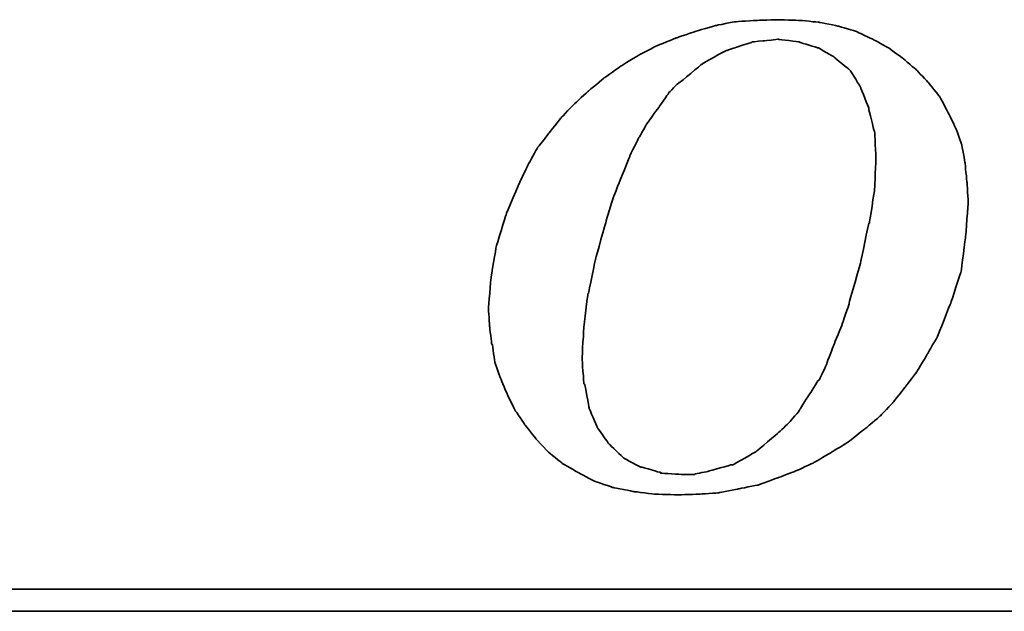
# Model space of a CAD drawing. Header units: millimetres. Extents: x 163 to 542, y 111 to 227.
# Tile 41 of 59: x 419.91 to 425.55, y 146.68 to 150.08. Entities that reach past the tile are written whole.
import ezdxf

# ---------------------------------------------------------------- set-up
doc = ezdxf.new("R2010")
doc.units = ezdxf.units.MM
doc.header["$LTSCALE"] = 0.1
doc.layers.add('DIM', color=4, linetype='CONTINUOUS')
doc.layers.add('layer 1', color=7, linetype='CONTINUOUS')

# ---------------------------------------------------------------- blocks, each defined once
blk = doc.blocks.new('TBI MOTION logo(完整正式版)')
at = {"layer": 'layer 1', "color": 22, "lineweight": 35}
for points, knots in [([(-11.34375, -6.98375), (-11.34375, -6.98375), (-10.91375, -7.43875), (-10.91375, -7.43875), (-10.91375, -7.43875), (-10.91375, -7.43875), (-10.38625, -7.87125), (-10.38625, -7.87125), (-10.38625, -7.87125), (-10.38625, -7.87125), (-9.81125, -8.20375), (-9.81125, -8.20375), (-9.81125, -8.20375), (-9.81125, -8.20375), (-9.21125, -8.51875), (-9.21125, -8.51875), (-9.21125, -8.51875), (-9.21125, -8.51875), (-8.51625, -8.75875), (-8.51625, -8.75875), (-8.51625, -8.75875), (-8.51625, -8.75875), (-7.77125, -8.90375), (-7.77125, -8.90375), (-7.77125, -8.90375), (-7.77125, -8.90375), (-6.97875, -8.99875), (-6.97875, -8.99875), (-6.97875, -8.99875), (-6.97875, -8.99875), (-6.14125, -9.02375), (-6.14125, -9.02375), (-6.14125, -9.02375), (-6.14125, -9.02375), (-5.37125, -8.99875), (-5.37125, -8.99875), (-5.37125, -8.99875), (-5.37125, -8.99875), (-4.65375, -8.94875), (-4.65375, -8.94875), (-4.65375, -8.94875), (-4.65375, -8.94875), (-3.93375, -8.80625), (-3.93375, -8.80625), (-3.93375, -8.80625), (-3.93375, -8.80625), (-3.21375, -8.66375), (-3.21375, -8.66375), (-3.21375, -8.66375), (-3.21375, -8.66375), (-2.49375, -8.39875), (-2.49375, -8.39875), (-2.49375, -8.39875), (-2.49375, -8.39875), (-1.79875, -8.13375), (-1.79875, -8.13375), (-1.79875, -8.13375), (-1.79875, -8.13375), (-1.17375, -7.84375), (-1.17375, -7.84375), (-1.17375, -7.84375), (-1.17375, -7.84375), (-0.52375, -7.46375), (-0.52375, -7.46375), (-0.52375, -7.46375), (-0.52375, -7.46375), (0.10124, -7.07875), (0.10124, -7.07875), (0.10124, -7.07875), (0.10124, -7.07875), (0.67625, -6.62375), (0.67625, -6.62375), (0.67625, -6.62375), (0.67625, -6.62375), (1.24874, -6.14375), (1.24874, -6.14375), (1.24874, -6.14375), (1.24874, -6.14375), (1.72874, -5.64125), (1.72874, -5.64125), (1.72874, -5.64125), (1.72874, -5.64125), (2.18624, -5.06375), (2.18624, -5.06375), (2.18624, -5.06375), (2.18624, -5.06375), (2.61625, -4.48874), (2.61625, -4.48874), (2.61625, -4.48874), (2.61625, -4.48874), (3.00125, -3.83874), (3.00125, -3.83874), (3.00125, -3.83874), (3.00125, -3.83874), (3.36124, -3.21374), (3.36124, -3.21374), (3.36124, -3.21374), (3.36124, -3.21374), (3.84374, -1.99125), (3.84374, -1.99125), (3.84374, -1.99125), (3.84374, -1.99125), (4.22625, -0.81875), (4.22625, -0.81875), (4.22625, -0.81875), (4.22625, -0.81875), (4.39125, 0.45624), (4.39125, 0.45624), (4.39125, 0.45624), (4.39125, 0.45624), (4.48874, 1.70124), (4.48874, 1.70124), (4.48874, 1.70124), (4.48874, 1.70124), (4.43874, 2.44625), (4.43874, 2.44625), (4.43874, 2.44625), (4.43874, 2.44625), (4.36874, 3.14125), (4.36874, 3.14125), (4.36874, 3.14125), (4.36874, 3.14125), (4.25125, 3.81125), (4.25125, 3.81125), (4.25125, 3.81125), (4.25125, 3.81125), (4.03124, 4.41125), (4.03124, 4.41125), (4.03124, 4.41125), (4.03124, 4.41125), (3.74374, 5.01125), (3.74374, 5.01125), (3.74374, 5.01125), (3.74374, 5.01125), (3.43124, 5.58875), (3.43124, 5.58875), (3.43124, 5.58875), (3.43124, 5.58875), (3.02625, 6.09125), (3.02625, 6.09125), (3.02625, 6.09125), (3.02625, 6.09125), (2.59374, 6.54875), (2.59374, 6.54875), (2.59374, 6.54875), (2.59374, 6.54875), (2.09124, 6.98125), (2.09124, 6.98125), (2.09124, 6.98125), (2.09124, 6.98125), (1.56124, 7.36625), (1.56124, 7.36625), (1.56124, 7.36625), (1.56124, 7.36625), (0.98624, 7.67625), (0.98624, 7.67625), (0.98624, 7.67625), (0.98624, 7.67625), (0.38624, 7.96375), (0.38624, 7.96375), (0.38624, 7.96375), (0.38624, 7.96375), (-0.25875, 8.15625), (-0.25875, 8.15625), (-0.25875, 8.15625), (-0.25875, 8.15625), (-0.98125, 8.30125), (-0.98125, 8.30125), (-0.98125, 8.30125), (-0.98125, 8.30125), (-1.70124, 8.37125), (-1.70124, 8.37125), (-1.70124, 8.37125), (-1.70124, 8.37125), (-2.49375, 8.39624), (-2.49375, 8.39624), (-2.49375, 8.39624), (-2.49375, 8.39624), (-3.28625, 8.37125), (-3.28625, 8.37125), (-3.28625, 8.37125), (-3.28625, 8.37125), (-4.05125, 8.32125), (-4.05125, 8.32125), (-4.05125, 8.32125), (-4.05125, 8.32125), (-4.77375, 8.18125), (-4.77375, 8.18125), (-4.77375, 8.18125), (-4.77375, 8.18125), (-5.51625, 7.96375), (-5.51625, 7.96375), (-5.51625, 7.96375), (-5.51625, 7.96375), (-6.21125, 7.72625), (-6.21125, 7.72625), (-6.21125, 7.72625), (-6.21125, 7.72625), (-6.92875, 7.43625), (-6.92875, 7.43625), (-6.92875, 7.43625), (-6.92875, 7.43625), (-7.57875, 7.10125), (-7.57875, 7.10125), (-7.57875, 7.10125), (-7.57875, 7.10125), (-8.24875, 6.69125), (-8.24875, 6.69125), (-8.24875, 6.69125), (-8.24875, 6.69125), (-8.84875, 6.26125), (-8.84875, 6.26125), (-8.84875, 6.26125), (-8.84875, 6.26125), (-9.42625, 5.78125), (-9.42625, 5.78125), (-9.42625, 5.78125), (-9.42625, 5.78125), (-9.95375, 5.30125), (-9.95375, 5.30125), (-9.95375, 5.30125), (-9.95375, 5.30125), (-10.43375, 4.79624), (-10.43375, 4.79624), (-10.43375, 4.79624), (-10.43375, 4.79624), (-10.88875, 4.22125), (-10.88875, 4.22125), (-10.88875, 4.22125), (-10.88875, 4.22125), (-11.29875, 3.69375), (-11.29875, 3.69375), (-11.29875, 3.69375), (-11.29875, 3.69375), (-11.63375, 3.09125), (-11.63375, 3.09125), (-11.63375, 3.09125), (-11.63375, 3.09125), (-11.91875, 2.49625), (-11.91875, 2.49625), (-11.91875, 2.49625), (-11.91875, 2.49625), (-12.44875, 1.24625), (-12.44875, 1.24625), (-12.44875, 1.24625), (-12.44875, 1.24625), (-12.80875, 0.06874), (-12.80875, 0.06874), (-12.80875, 0.06874), (-12.80875, 0.06874), (-12.99875, -1.07875), (-12.99875, -1.07875), (-12.99875, -1.07875), (-12.99875, -1.07875), (-13.09375, -2.18375), (-13.09375, -2.18375), (-13.09375, -2.18375), (-13.09375, -2.18375), (-13.04875, -2.85375), (-13.04875, -2.85375), (-13.04875, -2.85375), (-13.04875, -2.85375), (-12.97375, -3.50375), (-12.97375, -3.50375), (-12.97375, -3.50375), (-12.97375, -3.50375), (-12.95375, -3.50375), (-12.95375, -3.50375), (-12.95375, -3.50375), (-12.95375, -3.50375), (-12.85375, -4.17375), (-12.85375, -4.17375), (-12.85375, -4.17375), (-12.85375, -4.17375), (-12.63875, -4.77624), (-12.63875, -4.77624), (-12.63875, -4.77624), (-12.63875, -4.77624), (-12.39875, -5.35125), (-12.39875, -5.35125), (-12.39875, -5.35125), (-12.39875, -5.35125), (-12.11375, -5.92875), (-12.11375, -5.92875), (-12.11375, -5.92875), (-12.11375, -5.92875), (-11.75375, -6.45375), (-11.75375, -6.45375), (-11.75375, -6.45375), (-11.75375, -6.45375), (-11.34375, -6.98375), (-11.34375, -6.98375)], [0, 0, 0, 0, 0.01369863, 0.01369863, 0.01369863, 0.01369864, 0.02739726, 0.02739726, 0.02739726, 0.02739727, 0.04109589, 0.04109589, 0.04109589, 0.0410959, 0.05479452, 0.05479452, 0.05479452, 0.05479453, 0.06849315, 0.06849315, 0.06849315, 0.06849316, 0.08219178, 0.08219178, 0.08219178, 0.08219179, 0.09589041, 0.09589041, 0.09589041, 0.09589042, 0.10958904, 0.10958904, 0.10958904, 0.10958905, 0.12328767, 0.12328767, 0.12328767, 0.12328768, 0.1369863, 0.1369863, 0.1369863, 0.13698631, 0.15068493, 0.15068493, 0.15068493, 0.15068494, 0.16438356, 0.16438356, 0.16438356, 0.16438357, 0.17808219, 0.17808219, 0.17808219, 0.1780822, 0.19178082, 0.19178082, 0.19178082, 0.19178083, 0.20547945, 0.20547945, 0.20547945, 0.20547946, 0.21917808, 0.21917808, 0.21917808, 0.21917809, 0.23287671, 0.23287671, 0.23287671, 0.23287672, 0.24657534, 0.24657534, 0.24657534, 0.24657535, 0.26027397, 0.26027397, 0.26027397, 0.26027398, 0.2739726, 0.2739726, 0.2739726, 0.27397261, 0.28767123, 0.28767123, 0.28767123, 0.28767124, 0.30136986, 0.30136986, 0.30136986, 0.30136987, 0.31506849, 0.31506849, 0.31506849, 0.3150685, 0.32876712, 0.32876712, 0.32876712, 0.32876713, 0.34246575, 0.34246575, 0.34246575, 0.34246576, 0.35616438, 0.35616438, 0.35616438, 0.35616439, 0.36986301, 0.36986301, 0.36986301, 0.36986302, 0.38356164, 0.38356164, 0.38356164, 0.38356165, 0.39726027, 0.39726027, 0.39726027, 0.39726028, 0.4109589, 0.4109589, 0.4109589, 0.41095891, 0.42465753, 0.42465753, 0.42465753, 0.42465754, 0.43835616, 0.43835616, 0.43835616, 0.43835617, 0.45205479, 0.45205479, 0.45205479, 0.4520548, 0.46575342, 0.46575342, 0.46575342, 0.46575343, 0.47945205, 0.47945205, 0.47945205, 0.47945206, 0.49315068, 0.49315068, 0.49315068, 0.49315069, 0.50684932, 0.50684932, 0.50684932, 0.50684933, 0.52054795, 0.52054795, 0.52054795, 0.52054796, 0.53424658, 0.53424658, 0.53424658, 0.53424659, 0.54794521, 0.54794521, 0.54794521, 0.54794522, 0.56164384, 0.56164384, 0.56164384, 0.56164385, 0.57534247, 0.57534247, 0.57534247, 0.57534248, 0.5890411, 0.5890411, 0.5890411, 0.58904111, 0.60273973, 0.60273973, 0.60273973, 0.60273974, 0.61643836, 0.61643836, 0.61643836, 0.61643837, 0.63013699, 0.63013699, 0.63013699, 0.630137, 0.64383562, 0.64383562, 0.64383562, 0.64383563, 0.65753425, 0.65753425, 0.65753425, 0.65753426, 0.67123288, 0.67123288, 0.67123288, 0.67123289, 0.68493151, 0.68493151, 0.68493151, 0.68493152, 0.69863014, 0.69863014, 0.69863014, 0.69863015, 0.71232877, 0.71232877, 0.71232877, 0.71232878, 0.7260274, 0.7260274, 0.7260274, 0.72602741, 0.73972603, 0.73972603, 0.73972603, 0.73972604, 0.75342466, 0.75342466, 0.75342466, 0.75342467, 0.76712329, 0.76712329, 0.76712329, 0.7671233, 0.78082192, 0.78082192, 0.78082192, 0.78082193, 0.79452055, 0.79452055, 0.79452055, 0.79452056, 0.80821918, 0.80821918, 0.80821918, 0.80821919, 0.82191781, 0.82191781, 0.82191781, 0.82191782, 0.83561644, 0.83561644, 0.83561644, 0.83561645, 0.84931507, 0.84931507, 0.84931507, 0.84931508, 0.8630137, 0.8630137, 0.8630137, 0.86301371, 0.87671233, 0.87671233, 0.87671233, 0.87671234, 0.89041096, 0.89041096, 0.89041096, 0.89041097, 0.90410959, 0.90410959, 0.90410959, 0.9041096, 0.91780822, 0.91780822, 0.91780822, 0.91780823, 0.93150685, 0.93150685, 0.93150685, 0.93150686, 0.94520548, 0.94520548, 0.94520548, 0.94520549, 0.95890411, 0.95890411, 0.95890411, 0.95890412, 0.97260274, 0.97260274, 0.97260274, 0.97260275, 0.98630137, 0.98630137, 0.98630137, 0.98630138, 1, 1, 1, 1]), ([(-8.77875, 1.03124), (-8.77875, 1.03124), (-8.51625, 1.89625), (-8.51625, 1.89625), (-8.51625, 1.89625), (-8.51625, 1.89625), (-8.20375, 2.66375), (-8.20375, 2.66375), (-8.20375, 2.66375), (-8.20375, 2.66375), (-7.91625, 3.38125), (-7.91625, 3.38125), (-7.91625, 3.38125), (-7.91625, 3.38125), (-7.91625, 3.40624), (-7.91625, 3.40624), (-7.91625, 3.40624), (-7.91625, 3.40624), (-7.57875, 4.07624), (-7.57875, 4.07624), (-7.57875, 4.07624), (-7.57875, 4.07624), (-7.24375, 4.65125), (-7.24375, 4.65125), (-7.24375, 4.65125), (-7.24375, 4.65125), (-7.21875, 4.65125), (-7.21875, 4.65125), (-7.21875, 4.65125), (-7.21875, 4.65125), (-7.21875, 4.67624), (-7.21875, 4.67624), (-7.21875, 4.67624), (-7.21875, 4.67624), (-6.83625, 5.20375), (-6.83625, 5.20375), (-6.83625, 5.20375), (-6.83625, 5.20375), (-6.49875, 5.68625), (-6.49875, 5.68625), (-6.49875, 5.68625), (-6.49875, 5.68625), (-6.49875, 5.70625), (-6.49875, 5.70625), (-6.49875, 5.70625), (-6.49875, 5.70625), (-6.11625, 6.09125), (-6.11625, 6.09125), (-6.11625, 6.09125), (-6.11625, 6.09125), (-6.09125, 6.09125), (-6.09125, 6.09125), (-6.09125, 6.09125), (-6.09125, 6.09125), (-5.27375, 6.76625), (-5.27375, 6.76625), (-5.27375, 6.76625), (-5.27375, 6.76625), (-5.24875, 6.76625), (-5.24875, 6.76625), (-5.24875, 6.76625), (-5.24875, 6.76625), (-5.24875, 6.78625), (-5.24875, 6.78625), (-5.24875, 6.78625), (-5.24875, 6.78625), (-4.38875, 7.26624), (-4.38875, 7.26624), (-4.38875, 7.26624), (-4.38875, 7.26624), (-4.36125, 7.26624), (-4.36125, 7.26624), (-4.36125, 7.26624), (-4.36125, 7.26624), (-3.93375, 7.41125), (-3.93375, 7.41125), (-3.93375, 7.41125), (-3.93375, 7.41125), (-3.47375, 7.55625), (-3.47375, 7.55625), (-3.47375, 7.55625), (-3.47375, 7.55625), (-3.45375, 7.55625), (-3.45375, 7.55625), (-3.45375, 7.55625), (-3.45375, 7.55625), (-3.42875, 7.58124), (-3.42875, 7.58124), (-3.42875, 7.58124), (-3.42875, 7.58124), (-2.97375, 7.62625), (-2.97375, 7.62625), (-2.97375, 7.62625), (-2.97375, 7.62625), (-2.49375, 7.67625), (-2.49375, 7.67625), (-2.49375, 7.67625), (-2.49375, 7.67625), (-2.46875, 7.67625), (-2.46875, 7.67625), (-2.46875, 7.67625), (-2.46875, 7.67625), (-1.70124, 7.58124), (-1.70124, 7.58124), (-1.70124, 7.58124), (-1.70124, 7.58124), (-1.67875, 7.55625), (-1.67875, 7.55625), (-1.67875, 7.55625), (-1.67875, 7.55625), (-1.65375, 7.55625), (-1.65375, 7.55625), (-1.65375, 7.55625), (-1.65375, 7.55625), (-1.03125, 7.36625), (-1.03125, 7.36625), (-1.03125, 7.36625), (-1.03125, 7.36625), (-1.00625, 7.36625), (-1.00625, 7.36625), (-1.00625, 7.36625), (-1.00625, 7.36625), (-0.43124, 7.02624), (-0.43124, 7.02624), (-0.43124, 7.02624), (-0.43124, 7.02624), (-0.40625, 7.00624), (-0.40625, 7.00624), (-0.40625, 7.00624), (-0.40625, 7.00624), (0.12124, 6.57124), (0.12124, 6.57124), (0.12124, 6.57124), (0.12124, 6.57124), (0.14624, 6.54875), (0.14624, 6.54875), (0.14624, 6.54875), (0.14624, 6.54875), (0.17124, 6.52375), (0.17124, 6.52375), (0.17124, 6.52375), (0.17124, 6.52375), (0.55625, 5.89875), (0.55625, 5.89875), (0.55625, 5.89875), (0.55625, 5.89875), (0.55625, 5.87625), (0.55625, 5.87625), (0.55625, 5.87625), (0.55625, 5.87625), (0.84124, 5.15625), (0.84124, 5.15625), (0.84124, 5.15625), (0.84124, 5.15625), (0.84124, 5.13125), (0.84124, 5.13125), (0.84124, 5.13125), (0.84124, 5.13125), (1.03624, 4.31875), (1.03624, 4.31875), (1.03624, 4.31875), (1.03624, 4.31875), (1.05624, 4.31875), (1.05624, 4.31875), (1.05624, 4.31875), (1.05624, 4.31875), (1.05624, 4.29125), (1.05624, 4.29125), (1.05624, 4.29125), (1.05624, 4.29125), (1.10625, 3.33125), (1.10625, 3.33125), (1.10625, 3.33125), (1.10625, 3.33125), (1.10625, 3.30875), (1.10625, 3.30875), (1.10625, 3.30875), (1.10625, 3.30875), (1.05624, 2.20624), (1.05624, 2.20624), (1.05624, 2.20624), (1.05624, 2.20624), (1.05624, 2.18124), (1.05624, 2.18124), (1.05624, 2.18124), (1.05624, 2.18124), (0.86624, 0.93624), (0.86624, 0.93624), (0.86624, 0.93624), (0.86624, 0.93624), (0.84124, 0.93624), (0.84124, 0.93624), (0.84124, 0.93624), (0.84124, 0.93624), (0.55625, -0.45874), (0.55625, -0.45874), (0.55625, -0.45874), (0.55625, -0.45874), (0.12124, -1.99125), (0.12124, -1.99125), (0.12124, -1.99125), (0.12124, -1.99125), (0.12124, -2.01874), (0.12124, -2.01874), (0.12124, -2.01874), (0.12124, -2.01874), (-0.13874, -2.78375), (-0.13874, -2.78375), (-0.13874, -2.78375), (-0.13874, -2.78375), (-0.43124, -3.50375), (-0.43124, -3.50375), (-0.43124, -3.50375), (-0.43124, -3.50375), (-0.69375, -4.19875), (-0.69375, -4.19875), (-0.69375, -4.19875), (-0.69375, -4.19875), (-0.69375, -4.22375), (-0.69375, -4.22375), (-0.69375, -4.22375), (-0.69375, -4.22375), (-0.98125, -4.82374), (-0.98125, -4.82374), (-0.98125, -4.82374), (-0.98125, -4.82374), (-1.00625, -4.82374), (-1.00625, -4.82374), (-1.00625, -4.82374), (-1.00625, -4.82374), (-1.33875, -5.35125), (-1.33875, -5.35125), (-1.33875, -5.35125), (-1.33875, -5.35125), (-1.67875, -5.87875), (-1.67875, -5.87875), (-1.67875, -5.87875), (-1.67875, -5.87875), (-1.67875, -5.90375), (-1.67875, -5.90375), (-1.67875, -5.90375), (-1.67875, -5.90375), (-2.05875, -6.35875), (-2.05875, -6.35875), (-2.05875, -6.35875), (-2.05875, -6.35875), (-2.08375, -6.38375), (-2.08375, -6.38375), (-2.08375, -6.38375), (-2.08375, -6.38375), (-2.46875, -6.74375), (-2.46875, -6.74375), (-2.46875, -6.74375), (-2.46875, -6.74375), (-3.25875, -7.41625), (-3.25875, -7.41625), (-3.25875, -7.41625), (-3.25875, -7.41625), (-3.28625, -7.43875), (-3.28625, -7.43875), (-3.28625, -7.43875), (-3.28625, -7.43875), (-4.12375, -7.91875), (-4.12375, -7.91875), (-4.12375, -7.91875), (-4.12375, -7.91875), (-4.14875, -7.91875), (-4.14875, -7.91875), (-4.14875, -7.91875), (-4.14875, -7.91875), (-4.17125, -7.91875), (-4.17125, -7.91875), (-4.17125, -7.91875), (-4.17125, -7.91875), (-5.03375, -8.15875), (-5.03375, -8.15875), (-5.03375, -8.15875), (-5.03375, -8.15875), (-5.51625, -8.25625), (-5.51625, -8.25625), (-5.51625, -8.25625), (-5.51625, -8.25625), (-5.54125, -8.27875), (-5.54125, -8.27875), (-5.54125, -8.27875), (-5.54125, -8.27875), (-5.56375, -8.27875), (-5.56375, -8.27875), (-5.56375, -8.27875), (-5.56375, -8.27875), (-5.99625, -8.27875), (-5.99625, -8.27875), (-5.99625, -8.27875), (-5.99625, -8.27875), (-6.76375, -8.23125), (-6.76375, -8.23125), (-6.76375, -8.23125), (-6.76375, -8.23125), (-6.78875, -8.23125), (-6.78875, -8.23125), (-6.78875, -8.23125), (-6.78875, -8.23125), (-6.78875, -8.20375), (-6.78875, -8.20375), (-6.78875, -8.20375), (-6.78875, -8.20375), (-7.45875, -8.01375), (-7.45875, -8.01375), (-7.45875, -8.01375), (-7.45875, -8.01375), (-7.48375, -8.01375), (-7.48375, -8.01375), (-7.48375, -8.01375), (-7.48375, -8.01375), (-7.50875, -8.01375), (-7.50875, -8.01375), (-7.50875, -8.01375), (-7.50875, -8.01375), (-8.13125, -7.67875), (-8.13125, -7.67875), (-8.13125, -7.67875), (-8.13125, -7.67875), (-8.15625, -7.65375), (-8.15625, -7.65375), (-8.15625, -7.65375), (-8.15625, -7.65375), (-8.65875, -7.17375), (-8.65875, -7.17375), (-8.65875, -7.17375), (-8.65875, -7.17375), (-8.68375, -7.14875), (-8.68375, -7.14875), (-8.68375, -7.14875), (-8.68375, -7.14875), (-9.08875, -6.57375), (-9.08875, -6.57375), (-9.08875, -6.57375), (-9.08875, -6.57375), (-9.11375, -6.54875), (-9.11375, -6.54875), (-9.11375, -6.54875), (-9.11375, -6.54875), (-9.11375, -6.52875), (-9.11375, -6.52875), (-9.11375, -6.52875), (-9.11375, -6.52875), (-9.40375, -5.85375), (-9.40375, -5.85375), (-9.40375, -5.85375), (-9.40375, -5.85375), (-9.40375, -5.82875), (-9.40375, -5.82875), (-9.40375, -5.82875), (-9.40375, -5.82875), (-9.56875, -4.96875), (-9.56875, -4.96875), (-9.56875, -4.96875), (-9.56875, -4.96875), (-9.59375, -4.94375), (-9.59375, -4.94375), (-9.59375, -4.94375), (-9.59375, -4.94375), (-9.66375, -4.03375), (-9.66375, -4.03375), (-9.66375, -4.03375), (-9.66375, -4.03375), (-9.66375, -4.00875), (-9.66375, -4.00875), (-9.66375, -4.00875), (-9.66375, -4.00875), (-9.59375, -2.85375), (-9.59375, -2.85375), (-9.59375, -2.85375), (-9.59375, -2.85375), (-9.45125, -1.65875), (-9.45125, -1.65875), (-9.45125, -1.65875), (-9.45125, -1.65875), (-9.42625, -1.63375), (-9.42625, -1.63375), (-9.42625, -1.63375), (-9.42625, -1.63375), (-9.16125, -0.33875), (-9.16125, -0.33875), (-9.16125, -0.33875), (-9.16125, -0.33875), (-8.77875, 1.00624), (-8.77875, 1.00624), (-8.77875, 1.00624), (-8.77875, 1.00624), (-8.77875, 1.03124), (-8.77875, 1.03124)], [0, 0, 0, 0, 0.01020408, 0.01020408, 0.01020408, 0.01020409, 0.02040816, 0.02040816, 0.02040816, 0.02040817, 0.03061224, 0.03061224, 0.03061224, 0.03061225, 0.04081633, 0.04081633, 0.04081633, 0.04081634, 0.05102041, 0.05102041, 0.05102041, 0.05102042, 0.06122449, 0.06122449, 0.06122449, 0.0612245, 0.07142857, 0.07142857, 0.07142857, 0.07142858, 0.08163265, 0.08163265, 0.08163265, 0.08163266, 0.09183673, 0.09183673, 0.09183673, 0.09183674, 0.10204082, 0.10204082, 0.10204082, 0.10204083, 0.1122449, 0.1122449, 0.1122449, 0.11224491, 0.12244898, 0.12244898, 0.12244898, 0.12244899, 0.13265306, 0.13265306, 0.13265306, 0.13265307, 0.14285714, 0.14285714, 0.14285714, 0.14285715, 0.15306122, 0.15306122, 0.15306122, 0.15306123, 0.16326531, 0.16326531, 0.16326531, 0.16326532, 0.17346939, 0.17346939, 0.17346939, 0.1734694, 0.18367347, 0.18367347, 0.18367347, 0.18367348, 0.19387755, 0.19387755, 0.19387755, 0.19387756, 0.20408163, 0.20408163, 0.20408163, 0.20408164, 0.21428571, 0.21428571, 0.21428571, 0.21428572, 0.2244898, 0.2244898, 0.2244898, 0.22448981, 0.23469388, 0.23469388, 0.23469388, 0.23469389, 0.24489796, 0.24489796, 0.24489796, 0.24489797, 0.25510204, 0.25510204, 0.25510204, 0.25510205, 0.26530612, 0.26530612, 0.26530612, 0.26530613, 0.2755102, 0.2755102, 0.2755102, 0.27551021, 0.28571429, 0.28571429, 0.28571429, 0.2857143, 0.29591837, 0.29591837, 0.29591837, 0.29591838, 0.30612245, 0.30612245, 0.30612245, 0.30612246, 0.31632653, 0.31632653, 0.31632653, 0.31632654, 0.32653061, 0.32653061, 0.32653061, 0.32653062, 0.33673469, 0.33673469, 0.33673469, 0.3367347, 0.34693878, 0.34693878, 0.34693878, 0.34693879, 0.35714286, 0.35714286, 0.35714286, 0.35714287, 0.36734694, 0.36734694, 0.36734694, 0.36734695, 0.37755102, 0.37755102, 0.37755102, 0.37755103, 0.3877551, 0.3877551, 0.3877551, 0.38775511, 0.39795918, 0.39795918, 0.39795918, 0.39795919, 0.40816327, 0.40816327, 0.40816327, 0.40816328, 0.41836735, 0.41836735, 0.41836735, 0.41836736, 0.42857143, 0.42857143, 0.42857143, 0.42857144, 0.43877551, 0.43877551, 0.43877551, 0.43877552, 0.44897959, 0.44897959, 0.44897959, 0.4489796, 0.45918367, 0.45918367, 0.45918367, 0.45918368, 0.46938776, 0.46938776, 0.46938776, 0.46938777, 0.47959184, 0.47959184, 0.47959184, 0.47959185, 0.48979592, 0.48979592, 0.48979592, 0.48979593, 0.5, 0.5, 0.5, 0.50000001, 0.51020408, 0.51020408, 0.51020408, 0.51020409, 0.52040816, 0.52040816, 0.52040816, 0.52040817, 0.53061224, 0.53061224, 0.53061224, 0.53061225, 0.54081633, 0.54081633, 0.54081633, 0.54081634, 0.55102041, 0.55102041, 0.55102041, 0.55102042, 0.56122449, 0.56122449, 0.56122449, 0.5612245, 0.57142857, 0.57142857, 0.57142857, 0.57142858, 0.58163265, 0.58163265, 0.58163265, 0.58163266, 0.59183673, 0.59183673, 0.59183673, 0.59183674, 0.60204082, 0.60204082, 0.60204082, 0.60204083, 0.6122449, 0.6122449, 0.6122449, 0.61224491, 0.62244898, 0.62244898, 0.62244898, 0.62244899, 0.63265306, 0.63265306, 0.63265306, 0.63265307, 0.64285714, 0.64285714, 0.64285714, 0.64285715, 0.65306122, 0.65306122, 0.65306122, 0.65306123, 0.66326531, 0.66326531, 0.66326531, 0.66326532, 0.67346939, 0.67346939, 0.67346939, 0.6734694, 0.68367347, 0.68367347, 0.68367347, 0.68367348, 0.69387755, 0.69387755, 0.69387755, 0.69387756, 0.70408163, 0.70408163, 0.70408163, 0.70408164, 0.71428571, 0.71428571, 0.71428571, 0.71428572, 0.7244898, 0.7244898, 0.7244898, 0.72448981, 0.73469388, 0.73469388, 0.73469388, 0.73469389, 0.74489796, 0.74489796, 0.74489796, 0.74489797, 0.75510204, 0.75510204, 0.75510204, 0.75510205, 0.76530612, 0.76530612, 0.76530612, 0.76530613, 0.7755102, 0.7755102, 0.7755102, 0.77551021, 0.78571429, 0.78571429, 0.78571429, 0.7857143, 0.79591837, 0.79591837, 0.79591837, 0.79591838, 0.80612245, 0.80612245, 0.80612245, 0.80612246, 0.81632653, 0.81632653, 0.81632653, 0.81632654, 0.82653061, 0.82653061, 0.82653061, 0.82653062, 0.83673469, 0.83673469, 0.83673469, 0.8367347, 0.84693878, 0.84693878, 0.84693878, 0.84693879, 0.85714286, 0.85714286, 0.85714286, 0.85714287, 0.86734694, 0.86734694, 0.86734694, 0.86734695, 0.87755102, 0.87755102, 0.87755102, 0.87755103, 0.8877551, 0.8877551, 0.8877551, 0.88775511, 0.89795918, 0.89795918, 0.89795918, 0.89795919, 0.90816327, 0.90816327, 0.90816327, 0.90816328, 0.91836735, 0.91836735, 0.91836735, 0.91836736, 0.92857143, 0.92857143, 0.92857143, 0.92857144, 0.93877551, 0.93877551, 0.93877551, 0.93877552, 0.94897959, 0.94897959, 0.94897959, 0.9489796, 0.95918367, 0.95918367, 0.95918367, 0.95918368, 0.96938776, 0.96938776, 0.96938776, 0.96938777, 0.97959184, 0.97959184, 0.97959184, 0.97959185, 0.98979592, 0.98979592, 0.98979592, 0.98979593, 1, 1, 1, 1]), ([(75.90875, -9.47875), (75.90875, -9.47875), (75.90875, -12.28625), (75.90875, -12.28625), (75.90875, -12.28625), (75.90875, -12.28625), (75.90875, -12.47875), (75.90875, -12.47875), (75.90875, -12.47875), (75.90875, -12.47875), (75.71625, -12.47875), (75.71625, -12.47875), (75.71625, -12.47875), (75.71625, -12.47875), (-88.32875, -12.47875), (-88.32875, -12.47875), (-88.32875, -12.47875), (-88.32875, -12.47875), (-88.32875, -13.29375), (-88.32875, -13.29375), (-88.32875, -13.29375), (-88.32875, -13.29375), (82.89125, -13.29375), (82.89125, -13.29375), (82.89125, -13.29375), (82.89125, -13.29375), (75.90875, -9.47875), (75.90875, -9.47875)], [0, 0, 0, 0, 0.14285714, 0.14285714, 0.14285714, 0.14285715, 0.28571429, 0.28571429, 0.28571429, 0.2857143, 0.42857143, 0.42857143, 0.42857143, 0.42857144, 0.57142857, 0.57142857, 0.57142857, 0.57142858, 0.71428571, 0.71428571, 0.71428571, 0.71428572, 0.85714286, 0.85714286, 0.85714286, 0.85714287, 1, 1, 1, 1])]:
    blk.add_open_spline(points, degree=3, knots=knots, dxfattribs=at)

msp = doc.modelspace()

# ---------------------------------------------------------------- block references
at = {"layer": 'DIM', "color": 0, "xscale": 0.1563722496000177, "yscale": 0.1563722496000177, "zscale": 0.1563722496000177}
msp.add_blockref('TBI MOTION logo(完整正式版)', (424.6439, 148.7623), dxfattribs=at)

doc.saveas('drawing.dxf')
